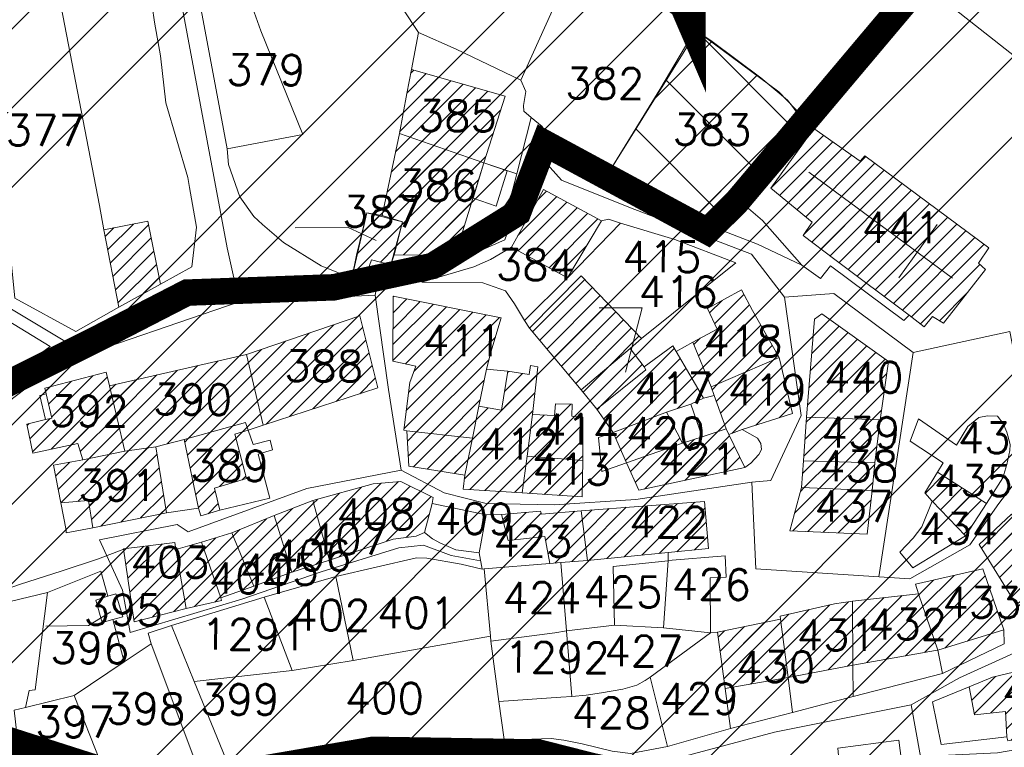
# Model space of a CAD drawing. Header units: metres. Extents: x 578835 to 593571, y 248557 to 255108.
# Tile 37 of 251: x 581075 to 581186, y 252252 to 252334. Entities that reach past the tile are written whole.
import ezdxf

# ---------------------------------------------------------------- set-up
doc = ezdxf.new("R2010")
doc.units = ezdxf.units.M
doc.linetypes.add('CACHEX2', pattern=[0.75, 0.5, -0.25])
doc.linetypes.add('SOLID_LINE', pattern=[0])
for name, color, linetype, lineweight in [('Cad-BATIMENT_BATI_LEGER13', 7, 'SOLID_LINE', 0), ('Cad-BATIMENT_BATI_PRIVE12', 7, 'SOLID_LINE', 0), ('Cad-BATIMENT_BATI_PRIVE12_HACH', 7, 'SOLID_LINE', 0), ('Cad-PARCELLAIRE_PARCELLE1', 250, 'SOLID_LINE', 0), ('Cad-RESEAU_ROUT_AXE_DE_VOIE26', 255, 'SOLID_LINE', 0), ('Cad-RESEAU_ROUT_LIMITE_DE_VOIE_P23', 8, 'SOLID_LINE', 0), ('Cad-TOPONYMIE_DETAIL_PARCELLAIR181', 7, 'SOLID_LINE', 0), ('Cad-TOPONYMIE_NUMERO_DE_PARCELL182', 250, 'SOLID_LINE', 0), ('ER', 192, 'Continuous', 18), ('PLU', 7, 'CACHEX2', 5), ('PPRIF - contour', 10, 'Continuous', 9)]:
    doc.layers.add(name, color=color, linetype=linetype, lineweight=lineweight)
doc.styles.add('TEXTSTYLE_45_11', font='txt.shx', dxfattribs={"oblique": 50})

msp = doc.modelspace()

# ---------------------------------------------------------------- hatches: boundary and pattern name
at = {"layer": 'Cad-BATIMENT_BATI_PRIVE12_HACH', "ltscale": 0.4}
h = msp.add_hatch(dxfattribs=at)
h.set_pattern_fill('ANSI31', color=256, scale=0.4, style=0)
h.paths.add_polyline_path([(581127.23, 252318.27), (581129.65, 252325.82), (581119.02, 252328.84), (581118.5, 252326.12), (581117.64, 252321.59)])
h = msp.add_hatch(dxfattribs=at)
h.set_pattern_fill('ANSI31', color=256, scale=0.4, style=0)
h.paths.add_polyline_path([(581184.49, 252308.64), (581170.44, 252319.06), (581169.9, 252318.46), (581164.65, 252322.15), (581159.78, 252315.39), (581164.47, 252311.54), (581163.44, 252310.02), (581167.04, 252307.3), (581175.48, 252300.98), (581177.16, 252299.67), (581178.13, 252300.86), (581179.35, 252300.08), (581184.12, 252306.16), (581183.32, 252306.87)])
h = msp.add_hatch(dxfattribs=at)
h.set_pattern_fill('ANSI31', color=256, scale=0.4, style=0)
h.paths.add_polyline_path([(581124.51, 252309.45), (581127.23, 252318.27), (581117.64, 252321.59), (581115.69, 252312.28), (581117.98, 252311.59), (581117.05, 252307.83), (581123, 252307.76), (581123.66, 252309.6)])
h = msp.add_hatch(dxfattribs=at)
h.set_pattern_fill('ANSI31', color=256, scale=0.4, style=0)
h.paths.add_polyline_path([(581136.72, 252305.23), (581140.55, 252311.68), (581133.99, 252315.25), (581130.34, 252308.71)])
h = msp.add_hatch(dxfattribs=at)
h.set_pattern_fill('ANSI31', color=256, scale=0.4, style=0)
h.paths.add_polyline_path([(581117.98, 252311.59), (581113.94, 252312.59), (581112.25, 252305.2), (581113.73, 252305.1), (581114.47, 252307.28), (581116.66, 252306.68)])
h = msp.add_hatch(dxfattribs=at)
h.set_pattern_fill('ANSI31', color=256, scale=0.4, style=0)
h.paths.add_polyline_path([(581090.54, 252304.52), (581089.12, 252311.64), (581084.1, 252310.67), (581085.81, 252301.89)])
h = msp.add_hatch(dxfattribs=at)
h.set_pattern_fill('ANSI31', color=256, scale=0.4, style=0)
h.paths.add_polyline_path([(581145.12, 252298.35), (581138.26, 252305.47), (581132.41, 252299.52), (581138.27, 252292.54), (581143.81, 252297.23)])
h = msp.add_hatch(dxfattribs=at)
h.set_pattern_fill('ANSI31', color=256, scale=0.4, style=0)
h.paths.add_polyline_path([(581127.52, 252294.87), (581128.03, 252296.81), (581129.18, 252300.7), (581116.95, 252303.14), (581116.9, 252295.78), (581119.51, 252295.21), (581118.84, 252293.38), (581118.13, 252287.97), (581118.47, 252287.89), (581125.95, 252287.05), (581126.64, 252290.68)])
h = msp.add_hatch(dxfattribs=at)
h.set_pattern_fill('ANSI31', color=256, scale=0.4, style=0)
h.paths.add_polyline_path([(581150.93, 252297.94), (581152.99, 252292.87), (581160.72, 252296.19), (581157.71, 252301.51), (581156.45, 252303.86), (581152.59, 252301.76), (581153.69, 252299.39)])
h = msp.add_hatch(dxfattribs=at)
h.set_pattern_fill('ANSI31', color=256, scale=0.4, style=0)
h.paths.add_polyline_path([(581115.18, 252292.74), (581113.17, 252300.93), (581100.28, 252296.52), (581102.17, 252288.53)])
h = msp.add_hatch(dxfattribs=at)
h.set_pattern_fill('ANSI31', color=256, scale=0.4, style=0)
h.paths.add_polyline_path([(581172.18, 252289.12), (581173.11, 252295.76), (581165.57, 252301.16), (581164.72, 252300.53), (581163.83, 252289.43)])
h = msp.add_hatch(dxfattribs=at)
h.set_pattern_fill('ANSI31', color=256, scale=0.4, style=0)
h.paths.add_polyline_path([(581150.69, 252290.9), (581152.12, 252291.57), (581149.03, 252296.88), (581148.65, 252297.52), (581145.39, 252295.13), (581145.58, 252294.81), (581140.02, 252290.35), (581141.89, 252287.71), (581147.96, 252290)])
h = msp.add_hatch(dxfattribs=at)
h.set_pattern_fill('ANSI31', color=256, scale=0.4, style=0)
h.paths.add_polyline_path([(581102.17, 252288.53), (581100.28, 252296.52), (581084.74, 252293), (581086.51, 252285.56), (581090.02, 252286.08), (581093.24, 252286.9), (581100.17, 252288.82), (581100.49, 252287.95)])
h = msp.add_hatch(dxfattribs=at)
h.set_pattern_fill('ANSI31', color=256, scale=0.4, style=0)
h.paths.add_polyline_path([(581140.02, 252290.35), (581145.58, 252294.81), (581145.39, 252295.13), (581143.81, 252297.23), (581138.27, 252292.54)])
h = msp.add_hatch(dxfattribs=at)
h.set_pattern_fill('ANSI31', color=256, scale=0.4, style=0)
h.paths.add_polyline_path([(581162.23, 252289.85), (581160.72, 252296.19), (581152.99, 252292.87), (581153.33, 252291.9), (581154.71, 252288.11), (581155.01, 252287.46), (581156.53, 252288.03)])
h = msp.add_hatch(dxfattribs=at)
h.set_pattern_fill('ANSI31', color=256, scale=0.4, style=0)
h.paths.add_polyline_path([(581132.14, 252285.01), (581132.73, 252289.74), (581133.35, 252295.14), (581132.51, 252295.3), (581132.36, 252294.28), (581129.94, 252294.64), (581129.23, 252290.22), (581126.64, 252290.68), (581125.95, 252287.05), (581125.06, 252282.86), (581124.86, 252281.28), (581131.57, 252280.84)])
h = msp.add_hatch(dxfattribs=at)
h.set_pattern_fill('ANSI31', color=256, scale=0.4, style=0)
h.paths.add_polyline_path([(581086.51, 252285.56), (581084.74, 252293), (581084.37, 252294.52), (581077.43, 252292.72), (581077.56, 252292.06), (581078.2, 252289.33), (581077.48, 252289.16), (581075.37, 252288.65), (581076.06, 252285.36), (581081.16, 252286.46), (581081.73, 252284.61)])
h = msp.add_hatch(dxfattribs=at)
h.set_pattern_fill('ANSI31', color=256, scale=0.4, style=0)
h.paths.add_polyline_path([(581138.44, 252284.53), (581138.45, 252289.43), (581137.2, 252289.55), (581137.25, 252290.89), (581135.36, 252290.96), (581135.22, 252289.61), (581132.73, 252289.74), (581132.14, 252285.01)])
h = msp.add_hatch(dxfattribs=at)
h.set_pattern_fill('ANSI31', color=256, scale=0.4, style=0)
h.paths.add_polyline_path([(581143.41, 252284.27), (581149.74, 252286.47), (581147.96, 252290), (581141.89, 252287.71)])
h = msp.add_hatch(dxfattribs=at)
h.set_pattern_fill('ANSI31', color=256, scale=0.4, style=0)
h.paths.add_polyline_path([(581100.28, 252282.47), (581098.96, 252287.49), (581100.49, 252287.95), (581100.17, 252288.82), (581093.24, 252286.9), (581094.87, 252279.13), (581095.12, 252278.25), (581097.29, 252278.88), (581096.67, 252281.39)])
h = msp.add_hatch(dxfattribs=at)
h.set_pattern_fill('ANSI31', color=256, scale=0.4, style=0)
h.paths.add_polyline_path([(581171.59, 252284.27), (581172.18, 252289.12), (581163.83, 252289.43), (581163.5, 252284.49)])
h = msp.add_hatch(dxfattribs=at)
h.set_pattern_fill('ANSI31', color=256, scale=0.4, style=0)
h.paths.add_polyline_path([(581125.06, 252282.86), (581125.95, 252287.05), (581118.47, 252287.89), (581118.72, 252283.89)])
h = msp.add_hatch(dxfattribs=at)
h.set_pattern_fill('ANSI31', color=256, scale=0.4, style=0)
h.paths.add_polyline_path([(581156.81, 252283.71), (581155.01, 252287.46), (581154.71, 252288.11), (581151.99, 252287.22), (581149.74, 252286.47), (581143.41, 252284.27), (581144.82, 252281.15)])
h = msp.add_hatch(dxfattribs=at)
h.set_pattern_fill('ANSI31', color=256, scale=0.4, style=0)
h.paths.add_polyline_path([(581091.21, 252278.6), (581090.02, 252286.08), (581086.51, 252285.56), (581081.73, 252284.61), (581078.4, 252283.99), (581079.25, 252279.72), (581082.36, 252279.98), (581082.87, 252276.9)])
h = msp.add_hatch(dxfattribs=at)
h.set_pattern_fill('ANSI31', color=256, scale=0.4, style=0)
h.paths.add_polyline_path([(581138.37, 252280.39), (581138.44, 252284.53), (581132.14, 252285.01), (581131.57, 252280.84)])
h = msp.add_hatch(dxfattribs=at)
h.set_pattern_fill('ANSI31', color=256, scale=0.4, style=0)
h.paths.add_polyline_path([(581163.5, 252284.49), (581171.59, 252284.27), (581171.28, 252281.12), (581163.26, 252281.46)])
h = msp.add_hatch(dxfattribs=at)
h.set_pattern_fill('ANSI31', color=256, scale=0.4, style=0)
h.paths.add_polyline_path([(581184.26, 252279.64), (581178.69, 252283.19), (581177.24, 252280.84), (581178.06, 252279.91), (581181.85, 252275.98)])
h = msp.add_hatch(dxfattribs=at)
h.set_pattern_fill('ANSI31', color=256, scale=0.4, style=0)
h.paths.add_polyline_path([(581120.5, 252276.35), (581121.37, 252279.66), (581121.48, 252280.33), (581117.79, 252282.15), (581114.67, 252281.88), (581107.83, 252279.97), (581109.71, 252273.23), (581116.93, 252275.61), (581119.54, 252275.93)])
h = msp.add_hatch(dxfattribs=at)
h.set_pattern_fill('ANSI31', color=256, scale=0.4, style=0)
h.paths.add_polyline_path([(581170.7, 252276.17), (581171.28, 252281.12), (581163.26, 252281.46), (581161.93, 252276.56)])
h = msp.add_hatch(dxfattribs=at)
h.set_pattern_fill('ANSI31', color=256, scale=0.4, style=0)
h.paths.add_polyline_path([(581109.71, 252273.23), (581107.83, 252279.97), (581103.44, 252278.28), (581105.45, 252271.86)])
h = msp.add_hatch(dxfattribs=at)
h.set_pattern_fill('ANSI31', color=256, scale=0.4, style=0)
h.paths.add_polyline_path([(581152.7, 252274.56), (581152.26, 252279.88), (581138.25, 252278.83), (581138.97, 252273.2), (581148.13, 252274.08)])
h = msp.add_hatch(dxfattribs=at)
h.set_pattern_fill('ANSI31', color=256, scale=0.4, style=0)
h.paths.add_polyline_path([(581105.45, 252271.86), (581103.44, 252278.28), (581098.65, 252276.32), (581101.13, 252270.28)])
h = msp.add_hatch(dxfattribs=at)
h.set_pattern_fill('ANSI31', color=256, scale=0.4, style=0)
h.paths.add_polyline_path([(581138.97, 252273.2), (581138.25, 252278.83), (581133.75, 252278.45), (581133.64, 252278.78), (581129.22, 252278.41), (581129.97, 252275.47), (581134.13, 252275.92), (581134.72, 252272.85), (581135.94, 252272.95)])
h = msp.add_hatch(dxfattribs=at)
h.set_pattern_fill('ANSI31', color=256, scale=0.4, style=0)
h.paths.add_polyline_path([(581192.35, 252271.51), (581187.08, 252278.43), (581183.41, 252275), (581187.6, 252268.21)])
h = msp.add_hatch(dxfattribs=at)
h.set_pattern_fill('ANSI31', color=256, scale=0.4, style=0)
h.paths.add_polyline_path([(581101.13, 252270.28), (581098.65, 252276.32), (581095.19, 252275.25), (581097.37, 252268.97)])
h = msp.add_hatch(dxfattribs=at)
h.set_pattern_fill('ANSI31', color=256, scale=0.4, style=0)
h.paths.add_polyline_path([(581093.44, 252267.75), (581092.3, 252274.45), (581092.15, 252275.22), (581086.36, 252274.51), (581087.54, 252266.25)])
h = msp.add_hatch(dxfattribs=at)
h.set_pattern_fill('ANSI31', color=256, scale=0.4, style=0)
h.paths.add_polyline_path([(581097.37, 252268.97), (581095.19, 252275.25), (581092.3, 252274.45), (581093.44, 252267.75), (581097.48, 252268.64)])
h = msp.add_hatch(dxfattribs=at)
h.set_pattern_fill('ANSI31', color=256, scale=0.4, style=0)
h.paths.add_polyline_path([(581186.19, 252265.31), (581183.81, 252272.25), (581176.2, 252270.5), (581176.54, 252269.42), (581178.72, 252263.02)])
h = msp.add_hatch(dxfattribs=at)
h.set_pattern_fill('ANSI31', color=256, scale=0.4, style=0)
h.paths.add_polyline_path([(581178.72, 252263.02), (581176.54, 252269.42), (581169.03, 252268.56), (581169.06, 252261.32), (581178.47, 252263)])
h = msp.add_hatch(dxfattribs=at)
h.set_pattern_fill('ANSI31', color=256, scale=0.4, style=0)
h.paths.add_polyline_path([(581169.06, 252261.32), (581169.03, 252268.56), (581166.99, 252268.29), (581160.84, 252266.89), (581160.86, 252266.55), (581161.74, 252259.94)])
h = msp.add_hatch(dxfattribs=at)
h.set_pattern_fill('ANSI31', color=256, scale=0.4, style=0)
h.paths.add_polyline_path([(581161.74, 252259.94), (581154.6, 252258.67), (581153.74, 252265.06), (581160.86, 252266.55)])
h = msp.add_hatch(dxfattribs=at)
h.set_pattern_fill('ANSI31', color=256, scale=0.4, style=0)
h.paths.add_polyline_path([(581197.47, 252254.54), (581195.74, 252262.54), (581184.91, 252259.96), (581182.27, 252258.85), (581182.87, 252255.68), (581186.38, 252256.08), (581186.54, 252253.19), (581186.66, 252252.76)])
at = {"layer": 'ER', "ltscale": 0.4}
h = msp.add_hatch(dxfattribs=at)
h.set_pattern_fill('ANSI37', color=256, scale=2, style=0)
h.paths.add_polyline_path([(581140.84, 252316.24), (581147.2, 252326.56), (581151.21, 252333.35), (581160.69, 252326.3), (581164.41, 252322.4), (581152.59, 252311.23), (581146.72, 252313.57)])
at = {"layer": 'PPRIF - contour', "lineweight": 15}
h = msp.add_hatch(dxfattribs=at)
h.set_pattern_fill('ANSI34', color=30, scale=2, style=0)
h.paths.add_polyline_path([(583168.56, 249236.59), (583178.02, 249273.37), (583184.15, 249314.36), (583186.86, 249348.54), (583183.82, 249412.65), (583188.31, 249497.75), (583209.56, 249638.59), (583209.57, 249654.16), (583202.87, 249764.69), (583181.22, 249772.54), (583212.18, 249841.81), (583235.33, 249974.64), (583193.51, 249985.09), (583186.04, 250045.54), (583188.28, 250067.18), (583195.8, 250078.07), (583245.78, 250078.37), (583251.01, 250132.85), (583194.25, 250138.82), (583209.94, 250168.32), (583209.19, 250188.47), (583208.21, 250203.8), (583217.43, 250267.61), (583213.64, 250277.41), (583256.98, 250284.74), (583262.34, 250350.34), (583266.18, 250436.39), (583274.5, 250436.7), (583214.43, 250499.33), (583184.56, 250537.39), (583218.91, 250547.09), (583241.07, 250552.07), (583269.68, 250547.09), (583271.18, 250569.48), (583274.91, 250580.67), (583286.48, 250597.77), (583293.66, 250716.62), (583278.73, 250731.44), (583193.67, 250750.25), (583156.78, 250759.28), (583135.71, 250831.5), (583141.39, 250856.49), (583145.69, 250864.01), (583161.1, 250891.6), (583169.34, 250905.21), (583172.57, 250920.26), (583171.49, 250936.38), (583169.31, 250950.6), (583181.85, 251003.26), (583206.95, 251084.03), (583216.62, 251114.12), (583232.39, 251161.77), (583245.29, 251209.41), (583234.54, 251210.94), (583234.1, 251288.09), (583244.66, 251288.39), (583237.9, 251328.73), (583229.54, 251356.01), (583200.13, 251357.42), (583190.46, 251371.39), (583189.74, 251379.63), (583190.1, 251406.14), (583244.22, 251415.82), (583256.04, 251419.04), (583270.74, 251430.86), (583295.47, 251440.89), (583325.21, 251451.64), (583340.94, 251464.43), (583366, 251457.91), (583398.59, 251444.88), (583422.15, 251436.37), (583417.63, 251462.92), (583418.14, 251495.99), (583409.11, 251546.1), (583400.09, 251585.18), (583359.99, 251579.17), (583344.95, 251609.23), (583333.92, 251624.76), (583325.9, 251633.28), (583319.39, 251648.31), (583296.33, 251649.31), (583292.32, 251666.85), (583282.01, 251764.42), (583240.65, 251790.03), (583212.78, 251805.76), (583221.32, 251831.82), (583251.44, 251830.48), (583273.02, 251828.23), (583262.67, 251903.93), (583199.69, 251895.44), (583192.95, 251945.32), (583256.33, 251954.31), (583243.74, 252050.47), (583214.52, 252068.27), (583208.68, 252073.66), (583201.93, 252137.92), (583178.11, 252135.22), (583183.95, 252176.12), (583226.69, 252181.65), (583216.8, 252253.1), (583210.96, 252307.92), (583193.36, 252422.33), (583178.97, 252519.84), (583167.73, 252607.66), (583178.52, 252614.4), (583188.29, 252625.39), (583184.93, 252642.05), (583192.13, 252639.75), (583210.89, 252641.9), (583205.05, 252676.95), (583200.1, 252708.47), (583205.05, 252708.02), (583194.96, 252797.38), (583191.02, 252799.28), (583173.51, 252800.6), (583168.08, 252797.59), (583165.67, 252793.82), (583165.69, 252787.69), (583073.05, 252815.41), (583065.66, 252814.13), (583065.94, 252812.7), (583046.85, 252808.33), (583047.04, 252816.04), (582997.15, 252812.42), (582995.86, 252782.45), (582980.16, 252787.72), (582949.89, 252804.92), (582947.27, 252800.69), (582935.19, 252777.61), (582924.38, 252768.8), (582917.32, 252760.63), (582910.91, 252748.5), (582903.76, 252736.42), (582880, 252724.86), (582817.58, 252706.15), (582782.59, 252696.37), (582747.69, 252696.56), (582653.19, 252726.32), (582583.51, 252736.7), (582547.53, 252745.89), (582391.95, 252693.83), (582342.71, 252696.56), (582258, 252701.11), (582228.89, 252730.03), (582194.3, 252754.65), (582137.15, 252749.12), (582028.37, 252701.22), (581997.03, 252701.83), (581923.09, 252643.99), (581895.44, 252653.82), (581782.97, 252699.88), (581749.17, 252724.45), (581694.48, 252730.59), (581626.87, 252779.73), (581623.69, 252832.13), (581568.99, 252867.14), (581549.94, 252902.76), (581520.9, 252875.84), (581488.95, 252861.1), (581415.1, 252871.66), (581333.97, 252861.22), (581285.87, 252845.9), (581226.26, 252859.41), (581213.27, 252848.96), (581176.79, 252829.19), (581135.62, 252832.26), (581093.83, 252851.3), (581026.18, 252865.71), (580894.22, 252859.98), (580764.18, 252821.75), (580666.25, 252837.89), (580606.97, 252807.31), (580553.37, 252825.96), (580518.38, 252831.19), (580426.24, 252844.58), (580314.78, 252864.48), (580232.54, 252861.61), (580193.34, 252877.86), (579737.68, 252731.06), (579339.29, 252594.91), (579467.34, 252529.95), (579492.26, 252526.53), (579537.88, 252506.87), (579628.29, 252501.98), (579673.34, 252488.27), (579756.55, 252421.24), (579801.62, 252412.32), (579849.52, 252376.66), (579890.09, 252373.24), (579954.11, 252362.98), (580003.08, 252331.22), (580020.69, 252319.86), (580037.79, 252307.65), (580048.55, 252295.44), (580067.12, 252269.55), (580095.49, 252178.46), (580127.66, 252086.63), (580157.22, 252011.67), (580209.32, 251928.46), (580208.41, 251858.24), (580196.24, 251818.11), (580206.29, 251790.3), (580227.07, 251716.54), (580274.53, 251673.98), (580324.82, 251599.61), (580345.2, 251567.99), (580352.27, 251548.44), (580380.56, 251474.57), (580498.13, 251465.11), (580632.34, 251425.65), (580688.87, 251403.81), (580903, 251328.66), (581057.22, 251304.45), (581128.89, 251277.45), (581306.24, 251176.53), (581363.6, 251156.15), (581418.4, 251079.72), (581465.72, 250967.17), (581546.02, 250830.88), (581604.72, 250760.44), (581621.29, 250710.76), (581635.31, 250677.64), (581677.37, 250643.25), (581761.5, 250538.8), (581878.03, 250481.58), (581978.36, 250416.05), (582083.64, 250336.15), (582132.06, 250252.96), (582193.12, 250147.32), (582211.34, 250118.18), (582217.79, 250080.35), (582244.22, 249930.09), (582252.92, 249788.8), (582279.87, 249720.73), (582264.14, 249693.23), (582229.1, 249576.98), (582243.69, 249504.21), (582236.53, 249458.37), (582233.12, 249417.21), (582207.89, 249404.14), (582210.7, 249314.66), (582282.52, 249136.36), (582365.79, 249069.63), (582329.51, 248868.66), (582370.33, 248802.93), (582389.99, 248830.88), (582435.35, 248829.37), (582475.81, 248930.64), (582488.18, 248933.83), (582505.04, 248934.94), (582536.56, 248931.03), (582545.58, 248873.46), (582547.73, 248837.81), (582559.27, 248733.3), (582660.26, 248731.96), (582707.75, 248722.61), (582711.09, 248844.25), (582713.77, 248853.61), (582730.11, 248933.31), (582770.57, 249048.63), (582781.22, 249070.77), (582782.86, 249074.05), (582786.69, 249073.51), (582794.34, 249066.4), (582795.98, 249060.39), (582802, 249037.44), (582837.54, 249029.24), (582847.92, 249019.4), (582859.41, 249022.68), (582870.89, 249021.59), (582882.91, 249029.79), (582897.68, 249024.87), (582894.41, 249004.61), (582898.78, 248991.5), (582903.16, 248984.94), (582914.71, 248986.01), (582980.86, 249040.12), (583036.72, 249107.47), (583089.79, 249152.85), (583096.96, 249144.66), (583169.29, 249123.72), (583150.9, 249178.85), (583158.77, 249200.15)])

# ---------------------------------------------------------------- linework, layer by layer
at = {"layer": 'Cad-BATIMENT_BATI_LEGER13'}
for points in [[(581126, 252314.25), (581127.23, 252318.27), (581129.86, 252317.37), (581128.62, 252313.36), (581126, 252314.25), (581126, 252314.25)], [(581126, 252314.25), (581127.23, 252318.27), (581129.86, 252317.37), (581128.62, 252313.36), (581126, 252314.25), (581126, 252314.25)], [(581141.89, 252287.71), (581143.41, 252284.27), (581140.61, 252283.26), (581140.21, 252287.12), (581141.89, 252287.71), (581141.89, 252287.71)], [(581141.89, 252287.71), (581143.41, 252284.27), (581140.61, 252283.26), (581140.21, 252287.12), (581141.89, 252287.71), (581141.89, 252287.71)]]:
    msp.add_lwpolyline(points, close=True, dxfattribs=at)
at = {"layer": 'Cad-BATIMENT_BATI_PRIVE12'}
for points in [[(581127.23, 252318.27), (581129.65, 252325.82), (581119.02, 252328.84), (581118.5, 252326.12), (581117.64, 252321.59), (581127.23, 252318.27), (581127.23, 252318.27)], [(581184.49, 252308.64), (581170.44, 252319.06), (581169.9, 252318.46), (581164.65, 252322.15), (581159.78, 252315.39), (581164.47, 252311.54), (581163.44, 252310.02), (581167.04, 252307.3), (581175.48, 252300.98), (581177.16, 252299.67), (581178.13, 252300.86), (581179.35, 252300.08), (581184.12, 252306.16), (581183.32, 252306.87), (581184.49, 252308.64), (581184.49, 252308.64)], [(581124.51, 252309.45), (581127.23, 252318.27), (581117.64, 252321.59), (581115.69, 252312.28), (581117.98, 252311.59), (581117.05, 252307.83), (581123, 252307.76), (581123.66, 252309.6), (581124.51, 252309.45), (581124.51, 252309.45)], [(581136.72, 252305.23), (581140.55, 252311.68), (581133.99, 252315.25), (581130.34, 252308.71), (581136.72, 252305.23), (581136.72, 252305.23)], [(581117.98, 252311.59), (581113.94, 252312.59), (581112.25, 252305.2), (581113.73, 252305.1), (581114.47, 252307.28), (581116.66, 252306.68), (581117.98, 252311.59), (581117.98, 252311.59)], [(581090.54, 252304.52), (581089.12, 252311.64), (581084.1, 252310.67), (581085.81, 252301.89), (581090.54, 252304.52), (581090.54, 252304.52)], [(581145.12, 252298.35), (581138.26, 252305.47), (581132.41, 252299.52), (581138.27, 252292.54), (581143.81, 252297.23), (581145.12, 252298.35), (581145.12, 252298.35)], [(581127.52, 252294.87), (581128.03, 252296.81), (581129.18, 252300.7), (581116.95, 252303.14), (581116.9, 252295.78), (581119.51, 252295.21), (581118.84, 252293.38), (581118.13, 252287.97), (581118.47, 252287.89), (581125.95, 252287.05), (581126.64, 252290.68), (581127.52, 252294.87), (581127.52, 252294.87)], [(581150.93, 252297.94), (581152.99, 252292.87), (581160.72, 252296.19), (581157.71, 252301.51), (581156.45, 252303.86), (581152.59, 252301.76), (581153.69, 252299.39), (581150.93, 252297.94), (581150.93, 252297.94)], [(581115.18, 252292.74), (581113.17, 252300.93), (581100.28, 252296.52), (581102.17, 252288.53), (581115.18, 252292.74), (581115.18, 252292.74)], [(581172.18, 252289.12), (581173.11, 252295.76), (581165.57, 252301.16), (581164.72, 252300.53), (581163.83, 252289.43), (581172.18, 252289.12), (581172.18, 252289.12)], [(581150.69, 252290.9), (581152.12, 252291.57), (581149.03, 252296.88), (581148.65, 252297.52), (581145.39, 252295.13), (581145.58, 252294.81), (581140.02, 252290.35), (581141.89, 252287.71), (581147.96, 252290), (581150.69, 252290.9), (581150.69, 252290.9)], [(581102.17, 252288.53), (581100.28, 252296.52), (581084.74, 252293), (581086.51, 252285.56), (581090.02, 252286.08), (581093.24, 252286.9), (581100.17, 252288.82), (581100.49, 252287.95), (581102.17, 252288.53), (581102.17, 252288.53)], [(581140.02, 252290.35), (581145.58, 252294.81), (581145.39, 252295.13), (581143.81, 252297.23), (581138.27, 252292.54), (581140.02, 252290.35), (581140.02, 252290.35)], [(581162.23, 252289.85), (581160.72, 252296.19), (581152.99, 252292.87), (581153.33, 252291.9), (581154.71, 252288.11), (581155.01, 252287.46), (581156.53, 252288.03), (581162.23, 252289.85), (581162.23, 252289.85)], [(581132.14, 252285.01), (581132.73, 252289.74), (581133.35, 252295.14), (581132.51, 252295.3), (581132.36, 252294.28), (581129.94, 252294.64), (581129.23, 252290.22), (581126.64, 252290.68), (581125.95, 252287.05), (581125.06, 252282.86), (581124.86, 252281.28), (581131.57, 252280.84), (581132.14, 252285.01), (581132.14, 252285.01)], [(581086.51, 252285.56), (581084.74, 252293), (581084.37, 252294.52), (581077.43, 252292.72), (581077.56, 252292.06), (581078.2, 252289.33), (581077.48, 252289.16), (581075.37, 252288.65), (581076.06, 252285.36), (581081.16, 252286.46), (581081.73, 252284.61), (581086.51, 252285.56), (581086.51, 252285.56)], [(581138.44, 252284.53), (581138.45, 252289.43), (581137.2, 252289.55), (581137.25, 252290.89), (581135.36, 252290.96), (581135.22, 252289.61), (581132.73, 252289.74), (581132.14, 252285.01), (581138.44, 252284.53), (581138.44, 252284.53)], [(581143.41, 252284.27), (581149.74, 252286.47), (581147.96, 252290), (581141.89, 252287.71), (581143.41, 252284.27), (581143.41, 252284.27)], [(581100.28, 252282.47), (581098.96, 252287.49), (581100.49, 252287.95), (581100.17, 252288.82), (581093.24, 252286.9), (581094.87, 252279.13), (581095.12, 252278.25), (581097.29, 252278.88), (581096.67, 252281.39), (581100.28, 252282.47), (581100.28, 252282.47)], [(581171.59, 252284.27), (581172.18, 252289.12), (581163.83, 252289.43), (581163.5, 252284.49), (581171.59, 252284.27), (581171.59, 252284.27)], [(581125.06, 252282.86), (581125.95, 252287.05), (581118.47, 252287.89), (581118.72, 252283.89), (581125.06, 252282.86), (581125.06, 252282.86)], [(581156.81, 252283.71), (581155.01, 252287.46), (581154.71, 252288.11), (581151.99, 252287.22), (581149.74, 252286.47), (581143.41, 252284.27), (581144.82, 252281.15), (581156.81, 252283.71), (581156.81, 252283.71)], [(581091.21, 252278.6), (581090.02, 252286.08), (581086.51, 252285.56), (581081.73, 252284.61), (581078.4, 252283.99), (581079.25, 252279.72), (581082.36, 252279.98), (581082.87, 252276.9), (581091.21, 252278.6), (581091.21, 252278.6)], [(581138.37, 252280.39), (581138.44, 252284.53), (581132.14, 252285.01), (581131.57, 252280.84), (581138.37, 252280.39), (581138.37, 252280.39)], [(581163.5, 252284.49), (581171.59, 252284.27), (581171.28, 252281.12), (581163.26, 252281.46), (581163.5, 252284.49), (581163.5, 252284.49)], [(581184.26, 252279.64), (581178.69, 252283.19), (581177.24, 252280.84), (581178.06, 252279.91), (581181.85, 252275.98), (581184.26, 252279.64), (581184.26, 252279.64)], [(581120.5, 252276.35), (581121.37, 252279.66), (581121.48, 252280.33), (581117.79, 252282.15), (581114.67, 252281.88), (581107.83, 252279.97), (581109.71, 252273.23), (581116.93, 252275.61), (581119.54, 252275.93), (581120.5, 252276.35), (581120.5, 252276.35)], [(581170.7, 252276.17), (581171.28, 252281.12), (581163.26, 252281.46), (581161.93, 252276.56), (581170.7, 252276.17), (581170.7, 252276.17)], [(581109.71, 252273.23), (581107.83, 252279.97), (581103.44, 252278.28), (581105.45, 252271.86), (581109.71, 252273.23), (581109.71, 252273.23)], [(581152.7, 252274.56), (581152.26, 252279.88), (581138.25, 252278.83), (581138.97, 252273.2), (581148.13, 252274.08), (581152.7, 252274.56), (581152.7, 252274.56)], [(581105.45, 252271.86), (581103.44, 252278.28), (581098.65, 252276.32), (581101.13, 252270.28), (581105.45, 252271.86), (581105.45, 252271.86)], [(581138.97, 252273.2), (581138.25, 252278.83), (581133.75, 252278.45), (581133.64, 252278.78), (581129.22, 252278.41), (581129.97, 252275.47), (581134.13, 252275.92), (581134.72, 252272.85), (581135.94, 252272.95), (581138.97, 252273.2), (581138.97, 252273.2)], [(581192.35, 252271.51), (581187.08, 252278.43), (581183.41, 252275), (581187.6, 252268.21), (581192.35, 252271.51), (581192.35, 252271.51)], [(581101.13, 252270.28), (581098.65, 252276.32), (581095.19, 252275.25), (581097.37, 252268.97), (581101.13, 252270.28), (581101.13, 252270.28)], [(581093.44, 252267.75), (581092.3, 252274.45), (581092.15, 252275.22), (581086.36, 252274.51), (581087.54, 252266.25), (581093.44, 252267.75), (581093.44, 252267.75)], [(581097.37, 252268.97), (581095.19, 252275.25), (581092.3, 252274.45), (581093.44, 252267.75), (581097.48, 252268.64), (581097.37, 252268.97), (581097.37, 252268.97)], [(581186.19, 252265.31), (581183.81, 252272.25), (581176.2, 252270.5), (581176.54, 252269.42), (581178.72, 252263.02), (581186.19, 252265.31), (581186.19, 252265.31)], [(581178.72, 252263.02), (581176.54, 252269.42), (581169.03, 252268.56), (581169.06, 252261.32), (581178.47, 252263), (581178.72, 252263.02), (581178.72, 252263.02)], [(581169.06, 252261.32), (581169.03, 252268.56), (581166.99, 252268.29), (581160.84, 252266.89), (581160.86, 252266.55), (581161.74, 252259.94), (581169.06, 252261.32), (581169.06, 252261.32)], [(581161.74, 252259.94), (581154.6, 252258.67), (581153.74, 252265.06), (581160.86, 252266.55), (581161.74, 252259.94), (581161.74, 252259.94)], [(581197.47, 252254.54), (581195.74, 252262.54), (581184.91, 252259.96), (581182.27, 252258.85), (581182.87, 252255.68), (581186.38, 252256.08), (581186.54, 252253.19), (581186.66, 252252.76), (581197.47, 252254.54), (581197.47, 252254.54)]]:
    msp.add_lwpolyline(points, close=True, dxfattribs=at)
at = {"layer": 'Cad-PARCELLAIRE_PARCELLE1'}
for points in [[(581105.21, 252355.11), (581119.82, 252333.03), (581124.1, 252331.16), (581131.4, 252327.63), (581138.22, 252342.69), (581136.12, 252344.2), (581135.34, 252344.68), (581132.39, 252346.45), (581139.74, 252353.19), (581135.8, 252355.98), (581132.87, 252358.52), (581128.7, 252362.07), (581123.28, 252366.75), (581121.19, 252369.15), (581113.68, 252363.28), (581109.68, 252359.94), (581105.21, 252355.11), (581105.21, 252355.11)], [(581074.06, 252363), (581084.96, 252363.79), (581084.9, 252360.55), (581087.34, 252348.05), (581088.57, 252342.13), (581089.34, 252337.85), (581089.88, 252334.22), (581090.53, 252330.37), (581091.14, 252325.07), (581093.66, 252316.58), (581093.84, 252315.48), (581094.62, 252310.98), (581094.09, 252306.47), (581090.54, 252304.52), (581085.81, 252301.89), (581084.1, 252310.67), (581083.62, 252313.41), (581074.06, 252363), (581074.06, 252363)], [(581074.03, 252302.92), (581070.84, 252334.31), (581069.93, 252340.36), (581069.19, 252345.31), (581070.65, 252345.55), (581069.74, 252352.61), (581068.02, 252352.35), (581067.24, 252356.75), (581066.37, 252362.25), (581074.06, 252363), (581083.62, 252313.41), (581084.1, 252310.67), (581085.81, 252301.89), (581080.93, 252299.15), (581074.03, 252302.92), (581074.03, 252302.92)], [(581098.09, 252319.85), (581096.87, 252326.55), (581095.12, 252335.77), (581093.23, 252346.54), (581095.24, 252347.15), (581097.11, 252347.53), (581099.45, 252340.14), (581101.92, 252333.21), (581106.69, 252321.46), (581098.09, 252319.85), (581098.09, 252319.85)], [(581138.22, 252342.69), (581131.4, 252327.63), (581132, 252326.35), (581131.72, 252324.77), (581131.77, 252324.1), (581132.58, 252323.38), (581133.82, 252322.38), (581135.56, 252319.17), (581136.22, 252318.23), (581136.92, 252317.62), (581139.21, 252316.91), (581140.76, 252316.15), (581151.38, 252333.19), (581146.29, 252336.9), (581143.39, 252339), (581138.22, 252342.69), (581138.22, 252342.69)], [(581119.82, 252333.03), (581119.02, 252328.84), (581118.5, 252326.12), (581117.64, 252321.59), (581127.23, 252318.27), (581130.96, 252317.01), (581132.58, 252323.38), (581131.77, 252324.1), (581131.72, 252324.77), (581132, 252326.35), (581131.4, 252327.63), (581124.1, 252331.16), (581119.82, 252333.03), (581119.82, 252333.03)], [(581140.76, 252316.15), (581151.38, 252333.19), (581153.13, 252332), (581158.66, 252327.89), (581161.67, 252325.36), (581162.23, 252324.63), (581163.06, 252323.46), (581156.19, 252313.98), (581158.84, 252311.74), (581163.31, 252306.66), (581158.25, 252309.03), (581150.93, 252311.87), (581147.11, 252313.23), (581140.76, 252316.15), (581140.76, 252316.15)], [(581163.31, 252306.66), (581158.84, 252311.74), (581156.19, 252313.98), (581163.06, 252323.46), (581164.65, 252322.15), (581169.9, 252318.46), (581170.44, 252319.06), (581184.49, 252308.64), (581183.32, 252306.87), (581184.12, 252306.16), (581179.35, 252300.08), (581178.13, 252300.86), (581177.16, 252299.67), (581175.48, 252300.98), (581174.87, 252300.37), (581166.53, 252306.59), (581165.41, 252305.15), (581163.31, 252306.66), (581163.31, 252306.66)], [(581117.64, 252321.59), (581115.69, 252312.28), (581117.98, 252311.59), (581117.05, 252307.83), (581123, 252307.76), (581123.66, 252309.6), (581124.51, 252309.45), (581126.61, 252308.95), (581130.28, 252314.39), (581130.96, 252317.01), (581127.23, 252318.27), (581117.64, 252321.59), (581117.64, 252321.59)], [(581036.78, 252302.84), (581043.07, 252317.4), (581050.43, 252314.11), (581061.26, 252307.66), (581078.03, 252297.45), (581069.24, 252291.04), (581063.27, 252287.53), (581060.3, 252289.63), (581049.34, 252296.52), (581036.78, 252302.84), (581036.78, 252302.84)], [(581131.85, 252300.37), (581130.7, 252302.27), (581129.67, 252303.76), (581127.12, 252304.65), (581120.19, 252304.75), (581126.07, 252306.46), (581127.98, 252307.29), (581130.34, 252308.71), (581133.99, 252315.25), (581140.55, 252311.68), (581141.36, 252311.86), (581142.71, 252311.41), (581136.72, 252305.23), (581131.85, 252300.37), (581131.85, 252300.37)], [(581117.05, 252307.83), (581117.98, 252311.59), (581115.69, 252312.28), (581113.94, 252312.59), (581112.76, 252307.81), (581112.25, 252305.2), (581113.73, 252305.1), (581114.47, 252307.28), (581116.66, 252306.68), (581117.05, 252307.83), (581117.05, 252307.83)], [(581138.27, 252292.54), (581132.41, 252299.52), (581131.85, 252300.37), (581136.72, 252305.23), (581142.71, 252311.41), (581148.88, 252309.58), (581155.79, 252306.92), (581145.12, 252298.35), (581143.81, 252297.23), (581138.27, 252292.54), (581138.27, 252292.54)], [(581125.06, 252282.86), (581118.72, 252283.89), (581118.47, 252287.89), (581118.13, 252287.97), (581118.84, 252293.38), (581119.51, 252295.21), (581116.9, 252295.78), (581116.95, 252303.14), (581129.18, 252300.7), (581128.03, 252296.81), (581127.52, 252294.87), (581126.64, 252290.68), (581125.95, 252287.05), (581125.06, 252282.86), (581125.06, 252282.86)], [(581160.72, 252296.19), (581152.99, 252292.87), (581153.33, 252291.9), (581152.12, 252291.57), (581149.03, 252296.88), (581150.93, 252297.94), (581153.69, 252299.39), (581152.59, 252301.76), (581156.45, 252303.86), (581157.71, 252301.51), (581160.72, 252296.19), (581160.72, 252296.19)], [(581102.17, 252288.53), (581100.28, 252296.52), (581113.17, 252300.93), (581115.18, 252292.74), (581102.17, 252288.53), (581102.17, 252288.53)], [(581163.83, 252289.43), (581164.72, 252300.53), (581165.57, 252301.16), (581173.11, 252295.76), (581172.18, 252289.12), (581163.83, 252289.43), (581163.83, 252289.43)], [(581141.89, 252287.71), (581147.96, 252290), (581150.69, 252290.9), (581152.12, 252291.57), (581149.03, 252296.88), (581148.65, 252297.52), (581145.39, 252295.13), (581145.58, 252294.81), (581140.02, 252290.35), (581141.89, 252287.71), (581141.89, 252287.71)], [(581086.51, 252285.56), (581084.74, 252293), (581100.28, 252296.52), (581102.17, 252288.53), (581100.49, 252287.95), (581100.17, 252288.82), (581093.24, 252286.9), (581090.02, 252286.08), (581086.51, 252285.56), (581086.51, 252285.56)], [(581140.02, 252290.35), (581145.58, 252294.81), (581145.39, 252295.13), (581143.81, 252297.23), (581138.27, 252292.54), (581140.02, 252290.35), (581140.02, 252290.35)], [(581160.72, 252296.19), (581162.23, 252289.85), (581156.53, 252288.03), (581155.01, 252287.46), (581154.71, 252288.11), (581151.99, 252287.22), (581150.69, 252290.9), (581152.12, 252291.57), (581153.33, 252291.9), (581152.99, 252292.87), (581160.72, 252296.19), (581160.72, 252296.19)], [(581131.57, 252280.84), (581124.86, 252281.28), (581125.06, 252282.86), (581125.95, 252287.05), (581126.64, 252290.68), (581127.52, 252294.87), (581129.94, 252294.64), (581132.36, 252294.28), (581132.51, 252295.3), (581133.35, 252295.14), (581132.73, 252289.74), (581132.14, 252285.01), (581131.57, 252280.84), (581131.57, 252280.84)], [(581081.73, 252284.61), (581081.16, 252286.46), (581076.06, 252285.36), (581075.37, 252288.65), (581077.48, 252289.16), (581076.84, 252291.9), (581077.56, 252292.06), (581077.43, 252292.72), (581084.37, 252294.52), (581084.74, 252293), (581086.51, 252285.56), (581081.73, 252284.61), (581081.73, 252284.61)], [(581132.73, 252289.74), (581132.14, 252285.01), (581138.44, 252284.53), (581138.45, 252289.43), (581137.2, 252289.55), (581137.25, 252290.89), (581135.36, 252290.96), (581135.22, 252289.61), (581132.73, 252289.74), (581132.73, 252289.74)], [(581141.89, 252287.71), (581147.96, 252290), (581150.69, 252290.9), (581151.99, 252287.22), (581149.74, 252286.47), (581143.41, 252284.27), (581141.89, 252287.71), (581141.89, 252287.71)], [(581178.69, 252283.19), (581179.34, 252284.25), (581175.59, 252286.72), (581176.54, 252289.26), (581180.83, 252286.26), (581182.14, 252288.38), (581183.37, 252289.38), (581184.34, 252289.57), (581185.5, 252289.55), (581186.14, 252288.72), (581186.55, 252287.75), (581186.92, 252286.33), (581186.9, 252285.65), (581186.53, 252284.07), (581186.08, 252282.57), (581184.26, 252279.64), (581178.69, 252283.19), (581178.69, 252283.19)], [(581090.02, 252286.08), (581091.21, 252278.6), (581094.87, 252279.13), (581095.12, 252278.25), (581097.29, 252278.88), (581102.94, 252280.24), (581101.62, 252285.25), (581103.23, 252285.72), (581102.98, 252286.82), (581101.04, 252286.33), (581100.49, 252287.95), (581100.17, 252288.82), (581093.24, 252286.9), (581090.02, 252286.08), (581090.02, 252286.08)], [(581171.59, 252284.27), (581163.5, 252284.49), (581163.83, 252289.43), (581172.18, 252289.12), (581171.59, 252284.27), (581171.59, 252284.27)], [(581156.53, 252288.03), (581158.26, 252287.06), (581158.64, 252286.43), (581158.7, 252285.76), (581158.41, 252285.19), (581157.51, 252284.21), (581156.81, 252283.71), (581144.82, 252281.15), (581143.41, 252284.27), (581149.74, 252286.47), (581151.99, 252287.22), (581154.71, 252288.11), (581155.01, 252287.46), (581156.53, 252288.03), (581156.53, 252288.03)], [(581091.21, 252278.6), (581082.87, 252276.9), (581079.86, 252276.31), (581079.83, 252276.64), (581079.25, 252279.72), (581078.4, 252283.99), (581081.73, 252284.61), (581086.51, 252285.56), (581090.02, 252286.08), (581091.21, 252278.6), (581091.21, 252278.6)], [(581138.44, 252284.53), (581132.14, 252285.01), (581131.57, 252280.84), (581138.37, 252280.39), (581138.44, 252284.53), (581138.44, 252284.53)], [(581171.28, 252281.12), (581163.26, 252281.46), (581163.5, 252284.49), (581171.59, 252284.27), (581171.28, 252281.12), (581171.28, 252281.12)], [(581184.26, 252279.64), (581181.85, 252275.98), (581178.06, 252279.91), (581177.24, 252280.84), (581178.69, 252283.19), (581184.26, 252279.64), (581184.26, 252279.64)], [(581120.5, 252276.35), (581119.54, 252275.93), (581116.93, 252275.61), (581109.71, 252273.23), (581107.83, 252279.97), (581114.67, 252281.88), (581117.79, 252282.15), (581121.48, 252280.33), (581121.37, 252279.66), (581120.5, 252276.35), (581120.5, 252276.35)], [(581171.28, 252281.12), (581163.26, 252281.46), (581161.93, 252276.56), (581170.7, 252276.17), (581171.28, 252281.12), (581171.28, 252281.12)], [(581105.45, 252271.86), (581103.44, 252278.28), (581107.83, 252279.97), (581109.71, 252273.23), (581105.45, 252271.86), (581105.45, 252271.86)], [(581120.5, 252276.35), (581121.37, 252279.66), (581127.49, 252278.38), (581126.7, 252274.07), (581124.04, 252274.41), (581122.32, 252275.16), (581121.38, 252275.64), (581120.5, 252276.35), (581120.5, 252276.35)], [(581138.97, 252273.2), (581138.25, 252278.83), (581152.26, 252279.88), (581152.7, 252274.56), (581148.13, 252274.08), (581138.97, 252273.2), (581138.97, 252273.2)], [(581181.85, 252275.98), (581175.88, 252272.36), (581174.41, 252274.14), (581175.93, 252275.71), (581176.9, 252277.02), (581178.06, 252279.91), (581181.85, 252275.98), (581181.85, 252275.98)], [(581101.13, 252270.28), (581098.65, 252276.32), (581103.44, 252278.28), (581105.45, 252271.86), (581101.13, 252270.28), (581101.13, 252270.28)], [(581135.94, 252272.95), (581134.72, 252272.85), (581127.26, 252272.23), (581127.02, 252272.21), (581126.7, 252274.07), (581127.49, 252278.38), (581129.22, 252278.41), (581133.64, 252278.78), (581133.75, 252278.45), (581138.25, 252278.83), (581138.97, 252273.2), (581135.94, 252272.95), (581135.94, 252272.95)], [(581192.35, 252271.51), (581187.08, 252278.43), (581183.41, 252275), (581187.6, 252268.21), (581192.35, 252271.51), (581192.35, 252271.51)], [(581097.37, 252268.97), (581095.19, 252275.25), (581098.65, 252276.32), (581101.13, 252270.28), (581097.37, 252268.97), (581097.37, 252268.97)], [(581093.44, 252267.75), (581092.3, 252274.45), (581092.15, 252275.22), (581086.36, 252274.51), (581087.54, 252266.25), (581093.44, 252267.75), (581093.44, 252267.75)], [(581093.44, 252267.75), (581092.3, 252274.45), (581095.19, 252275.25), (581097.37, 252268.97), (581097.48, 252268.64), (581093.44, 252267.75), (581093.44, 252267.75)], [(581135.94, 252272.95), (581136.59, 252265.2), (581142.05, 252265.87), (581147.6, 252265.55), (581148.12, 252273.18), (581148.13, 252274.08), (581138.97, 252273.2), (581135.94, 252272.95), (581135.94, 252272.95)], [(581110.44, 252271.39), (581112.38, 252261.86), (581127.98, 252264.6), (581127.26, 252272.23), (581127.02, 252272.21), (581124.66, 252272.79), (581120.74, 252273.47), (581119.58, 252273.49), (581110.44, 252271.39), (581110.44, 252271.39)], [(581135.94, 252272.95), (581134.72, 252272.85), (581127.26, 252272.23), (581127.98, 252264.6), (581128.03, 252264.04), (581135.29, 252264.98), (581136.59, 252265.2), (581135.94, 252272.95), (581135.94, 252272.95)], [(581148.12, 252273.18), (581147.6, 252265.55), (581152.92, 252265), (581152.9, 252271.24), (581154.7, 252271.28), (581154.58, 252273.72), (581148.12, 252273.18), (581148.12, 252273.18)], [(581085.13, 252266.5), (581086.43, 252261.7), (581080.74, 252257.88), (581075.24, 252256.54), (581075.65, 252258.47), (581076.31, 252258.52), (581077.71, 252269.56), (581083.77, 252271.96), (581084.58, 252269.13), (581083.22, 252268.68), (581083.92, 252266.17), (581085.13, 252266.5), (581085.13, 252266.5)], [(581176.54, 252269.42), (581176.2, 252270.5), (581183.81, 252272.25), (581186.19, 252265.31), (581186.24, 252263.75), (581179.26, 252260.39), (581178.72, 252263.02), (581176.54, 252269.42), (581176.54, 252269.42)], [(581102.31, 252269.04), (581105.47, 252260.72), (581112.38, 252261.86), (581110.44, 252271.39), (581102.31, 252269.04), (581102.31, 252269.04)], [(581075.24, 252256.54), (581075.65, 252258.47), (581076.31, 252258.52), (581077.71, 252269.56), (581073.5, 252268.54), (581070.01, 252268.92), (581068.36, 252269.01), (581056.68, 252268.7), (581056.66, 252265.92), (581065.41, 252258.73), (581067.53, 252257.12), (581071, 252254.96), (581074.28, 252253.22), (581073.95, 252256.21), (581075.24, 252256.54), (581075.24, 252256.54)], [(581084.58, 252269.13), (581085.46, 252269.42), (581086.26, 252266.81), (581085.13, 252266.5), (581083.92, 252266.17), (581083.22, 252268.68), (581084.58, 252269.13), (581084.58, 252269.13)], [(581179.26, 252260.39), (581169.1, 252257.76), (581169.06, 252261.32), (581169.03, 252268.56), (581176.54, 252269.42), (581178.72, 252263.02), (581179.26, 252260.39), (581179.26, 252260.39)], [(581091.78, 252265.83), (581102.31, 252269.04), (581105.47, 252260.72), (581094.36, 252259.46), (581091.78, 252265.83), (581091.78, 252265.83)], [(581160.86, 252266.55), (581161.74, 252259.94), (581162.24, 252255.96), (581169.1, 252257.76), (581169.06, 252261.32), (581169.03, 252268.56), (581166.99, 252268.29), (581160.84, 252266.89), (581160.86, 252266.55), (581160.86, 252266.55)], [(581162.24, 252255.96), (581161.74, 252259.94), (581160.86, 252266.55), (581153.74, 252265.06), (581153.74, 252265.06), (581154.6, 252258.67), (581155.22, 252254.16), (581155.22, 252254.16), (581162.24, 252255.96), (581162.24, 252255.96)], [(581206.13, 252260.51), (581206.35, 252259.86), (581198.56, 252257.31), (581199.18, 252254.8), (581197.47, 252254.54), (581186.66, 252252.76), (581186.54, 252253.19), (581179.11, 252252.35), (581178.13, 252257.18), (581182.27, 252258.85), (581184.91, 252259.96), (581195.74, 252262.54), (581196.63, 252263.62), (581203.98, 252266.46), (581206.13, 252260.51), (581206.13, 252260.51)], [(581089.48, 252263.74), (581089.14, 252264.94), (581091.78, 252265.83), (581094.36, 252259.46), (581098.29, 252249.87), (581094.88, 252249.36), (581089.48, 252263.74), (581089.48, 252263.74)], [(581136.59, 252265.2), (581135.29, 252264.98), (581128.03, 252264.04), (581128.93, 252257.21), (581135.97, 252257.68), (581137.2, 252257.78), (581136.59, 252265.2), (581136.59, 252265.2)], [(581146.08, 252259.97), (581145.54, 252259.59), (581144.59, 252259.06), (581142.98, 252258.59), (581140.55, 252258.17), (581138.84, 252257.92), (581137.2, 252257.78), (581136.59, 252265.2), (581142.05, 252265.87), (581147.6, 252265.55), (581152.92, 252265), (581146.08, 252259.97), (581146.08, 252259.97)], [(581146.08, 252259.97), (581148.05, 252252.11), (581155.22, 252254.16), (581154.6, 252258.67), (581153.74, 252265.06), (581152.92, 252265), (581146.08, 252259.97), (581146.08, 252259.97)], [(581129.53, 252252.91), (581122.54, 252252.67), (581119.75, 252252.55), (581112.46, 252251.94), (581104.72, 252250.85), (581102.94, 252250.59), (581098.29, 252249.87), (581094.36, 252259.46), (581105.47, 252260.72), (581112.38, 252261.86), (581127.98, 252264.6), (581128.03, 252264.04), (581128.93, 252257.21), (581129.53, 252252.91), (581129.53, 252252.91)], [(581086.43, 252261.7), (581080.74, 252257.88), (581083.75, 252250.33), (581087.18, 252249.73), (581089.1, 252249.44), (581092.83, 252249.19), (581094.88, 252249.36), (581089.48, 252263.74), (581086.43, 252261.7), (581086.43, 252261.7)], [(581128.93, 252257.21), (581129.53, 252252.91), (581132.66, 252252.94), (581134.87, 252253.02), (581136.3, 252252.81), (581138.39, 252252.42), (581141.76, 252251.58), (581143.84, 252251.32), (581148.05, 252252.11), (581146.08, 252259.97), (581145.54, 252259.59), (581144.59, 252259.06), (581142.98, 252258.59), (581140.55, 252258.17), (581138.84, 252257.92), (581137.2, 252257.78), (581135.97, 252257.68), (581128.93, 252257.21), (581128.93, 252257.21)], [(581075.24, 252256.54), (581073.95, 252256.21), (581074.28, 252253.22), (581076.33, 252252.39), (581080.56, 252251.07), (581083.75, 252250.33), (581080.74, 252257.88), (581075.24, 252256.54), (581075.24, 252256.54)], [(581184.58, 252243.11), (581184.17, 252243.07), (581182.28, 252242.91), (581170.85, 252242.64), (581168.22, 252242.52), (581167.36, 252251.93), (581174.29, 252252.84), (581174.74, 252249.31), (581179.11, 252249.34), (581183.94, 252249.85), (581184, 252249.07), (581184.51, 252243.88), (581184.58, 252243.11), (581184.58, 252243.11)]]:
    msp.add_lwpolyline(points, close=True, dxfattribs=at)
msp.add_lwpolyline([(581105.21, 252355.11), (581119.82, 252333.03), (581119.02, 252328.84), (581118.5, 252326.12), (581117.64, 252321.59), (581115.69, 252312.28), (581113.94, 252312.59), (581112.76, 252307.81), (581112.25, 252305.2), (581108.75, 252306.58), (581104.5, 252309.24), (581102.1, 252311.26), (581101.12, 252312.19), (581099.53, 252314.4), (581098.24, 252318.08), (581098.09, 252319.85), (581098.09, 252319.85), (581098.09, 252319.85), (581106.69, 252321.46), (581101.92, 252333.21), (581099.45, 252340.14)], dxfattribs=at)
at = {"layer": 'Cad-RESEAU_ROUT_AXE_DE_VOIE26'}
for p, q in [((581098.1, 252308.63), (581087.99, 252362.84)), ((581098.1, 252308.63), (581087.99, 252362.84)), ((581045.06, 252318.7), (581082.13, 252296.59)), ((581186.89, 252299.16), (581175.91, 252296.78))]:
    msp.add_line(p, q, dxfattribs=at)
for points in [[(581227.07, 252295.89), (581213.44, 252309.55), (581199.63, 252320.74), (581179.63, 252336.45), (581172.27, 252341.25), (581165.54, 252345.13), (581159.11, 252348.39), (581148.7, 252351.65), (581141.55, 252354.92)], [(581157.63, 252282.06), (581159.79, 252282.26), (581163.2, 252289.61), (581161.33, 252303.04), (581157.6, 252307.9), (581143.84, 252313.17), (581136.03, 252316.31), (581133.16, 252319.51), (581129.61, 252309.55), (581123.18, 252306.71), (581118.5, 252306.21), (581117.5, 252305.11), (581115.28, 252305.41), (581114.88, 252303.26)], [(581098.1, 252308.63), (581099.46, 252302.49), (581078.94, 252295.49), (581064.88, 252284.82), (581059.95, 252276.03), (581049.35, 252269.28)], [(581117.86, 252283.44), (581116.42, 252292.55), (581114.88, 252303.26), (581099.46, 252302.49)], [(581172.03, 252271.34), (581175.91, 252296.78), (581166.91, 252303.45), (581161.33, 252303.04)], [(581126.83, 252273.15), (581123.52, 252273.76), (581120.39, 252274.91), (581117.58, 252274.62), (581108.77, 252271.89), (581099.75, 252268.8), (581087.09, 252265.04), (581086.24, 252269.81), (581083.63, 252275.54), (581092.44, 252277.25), (581093.67, 252276.45), (581107.15, 252281.36), (581117.86, 252283.44), (581122.72, 252280.85), (581127.49, 252279.63), (581135.21, 252279.49), (581144.45, 252280.09), (581157.63, 252282.06), (581158.06, 252272.25), (581175.55, 252271.12), (581182.34, 252274.96), (581185.65, 252279.66), (581189.64, 252284.85), (581186.89, 252299.16)], [(581036.49, 252274.75), (581047.75, 252270.15), (581053.64, 252266.96), (581063.22, 252258.95), (581068.59, 252255.31), (581074.35, 252252.3), (581079.62, 252250.62), (581086.65, 252249.22), (581092.47, 252248.71), (581095.18, 252249.01), (581100.4, 252249.69), (581108.6, 252250.7), (581115.02, 252251.21), (581128.58, 252251.98), (581136.09, 252252.05), (581143.46, 252250.56), (581145.06, 252249.67)], [(581036.49, 252274.75), (581047.75, 252270.15), (581053.64, 252266.96), (581063.22, 252258.95), (581068.59, 252255.31), (581074.35, 252252.3), (581079.62, 252250.62), (581086.65, 252249.22), (581092.47, 252248.71), (581095.18, 252249.01), (581100.4, 252249.69), (581108.6, 252250.7), (581115.02, 252251.21), (581128.58, 252251.98), (581136.09, 252252.05), (581143.46, 252250.56), (581145.06, 252249.67)], [(581216.16, 252263.67), (581212.72, 252272.67), (581200.86, 252266.78), (581197.08, 252265.22), (581187.75, 252262.88), (581181.17, 252259.9), (581175.69, 252256.81)], [(581206.22, 252260.2), (581216.16, 252263.67), (581216.8, 252255.26), (581211.79, 252253.53), (581201.61, 252251.24), (581199.1, 252251.79), (581197.77, 252253.5), (581185.48, 252251.38), (581176.74, 252250.97), (581175.69, 252256.81), (581160.19, 252253.73), (581145.06, 252249.67)]]:
    msp.add_lwpolyline(points, dxfattribs=at)
at = {"layer": 'Cad-RESEAU_ROUT_LIMITE_DE_VOIE_P23'}
for points in [[(581070, 252268.89), (581074.65, 252270.5), (581079.27, 252271.97), (581083.52, 252273.36), (581086.37, 252274.49)], [(581142.06, 252265.83), (581141.89, 252272.5), (581148.14, 252273.15)]]:
    msp.add_lwpolyline(points, dxfattribs=at)
at = {"layer": 'Cad-TOPONYMIE_DETAIL_PARCELLAIR181'}
for points in [[(581180.4, 252305.18), (581164.08, 252317.2), (581164.08, 252317.2)], [(581105.83, 252310.91), (581111.77, 252310.96), (581115.02, 252309.45), (581115.02, 252309.45)], [(581174.31, 252305.23), (581178.66, 252311.27), (581178.66, 252311.27)], [(581140.3, 252301.84), (581145.17, 252301.81), (581143.3, 252294.52), (581143.3, 252294.52)], [(581077.52, 252265.76), (581082.38, 252265.82), (581084.89, 252267.37), (581084.89, 252267.37)]]:
    msp.add_lwpolyline(points, dxfattribs=at)
at = {"layer": 'ER', "ltscale": 0.4}
msp.add_lwpolyline([(581152.44, 252326.16, 0, 4, 0), (581150.41, 252335.83, 6, 6, 0)], format="xyseb", dxfattribs=at)
msp.add_lwpolyline([(581140.84, 252316.24), (581147.2, 252326.56), (581151.21, 252333.35), (581160.69, 252326.3), (581164.41, 252322.4), (581152.59, 252311.23), (581146.72, 252313.57), (581140.84, 252316.24), (581140.84, 252316.24)], close=True, dxfattribs=at)
at = {"layer": 'PLU', "color": 7, "ltscale": 6, "const_width": 3}
for points in [[(581207.4, 252340.23), (581186.44, 252349.2), (581178.13, 252340.18), (581155.91, 252313.83), (581152.58, 252310.51), (581134.11, 252320.49), (581131.09, 252312.62), (581121.4, 252306.57), (581110.2, 252304.15), (581093.55, 252303.55), (581083.56, 252298.41), (581067.22, 252290.24)], [(581071.05, 252253.55), (581086.19, 252248.71), (581097.08, 252248.71), (581114.64, 252251.73), (581133.41, 252251.43), (581143.33, 252248.91)]]:
    msp.add_lwpolyline(points, dxfattribs=at)

# ---------------------------------------------------------------- texts
at = {"layer": 'Cad-TOPONYMIE_NUMERO_DE_PARCELL182', "style": 'TEXTSTYLE_45_11'}
for s, p in [('379', (581097.98, 252327.08)), ('382', (581136.43, 252325.55)), ('385', (581119.72, 252321.87)), ('377', (581072.96, 252320.22)), ('383', (581148.61, 252320.32)), ('386', (581117.49, 252314)), ('387', (581111.14, 252311.02)), ('441', (581170.06, 252309.22)), ('384', (581128.58, 252305)), ('415', (581142.92, 252305.91)), ('416', (581144.78, 252301.94)), ('411', (581120.31, 252296.39)), ('418', (581152.13, 252296.36)), ('388', (581104.56, 252293.52)), ('440', (581165.82, 252292.26)), ('417', (581144.28, 252291.03)), ('419', (581154.89, 252290.8)), ('390', (581089.67, 252289.73)), ('392', (581077.95, 252288.42)), ('414', (581133.59, 252286.35)), ('420', (581143.35, 252285.94)), ('439', (581165.51, 252285.99)), ('436', (581180.98, 252285.38)), ('412', (581126.72, 252284.67)), ('421', (581146.98, 252283)), ('389', (581093.88, 252282.22)), ('413', (581132.73, 252281.82)), ('438', (581165.26, 252282.18)), ('435', (581178.25, 252280.54)), ('391', (581081.2, 252279.99)), ('437', (581164.72, 252277.63)), ('408', (581110.49, 252276.74)), ('409', (581121.69, 252276.22)), ('422', (581143.7, 252275.83)), ('434', (581176.56, 252275.1)), ('407', (581107.34, 252273.92)), ('423', (581128.3, 252273.65)), ('406', (581103.21, 252272.07)), ('403', (581087.12, 252271.29)), ('405', (581099.51, 252270.48)), ('404', (581096.01, 252269.47)), ('426', (581148.53, 252268.76)), ('424', (581129.32, 252267.27)), ('425', (581138.5, 252267.92)), ('395', (581081.8, 252265.89)), ('433', (581179.23, 252266.73)), ('402', (581105.38, 252265.28)), ('401', (581115.08, 252265.53)), ('432', (581170.78, 252264.25)), ('1291', (581095.14, 252263.1)), ('431', (581162.72, 252263.02)), ('396', (581078.04, 252261.56)), ('1292', (581129.52, 252260.49)), ('427', (581140.88, 252261.21)), ('430', (581155.82, 252259.44)), ('400', (581111.44, 252255.87)), ('429', (581147.17, 252255.82)), ('458', (581186.01, 252256.6)), ('398', (581084.38, 252254.68)), ('399', (581095.04, 252255.73)), ('428', (581137.17, 252254.22)), ('397', (581076.34, 252253.17))]:
    msp.add_text(s, height=3.491, rotation=359.5887, dxfattribs=at).set_placement(p)

doc.saveas('drawing.dxf')
